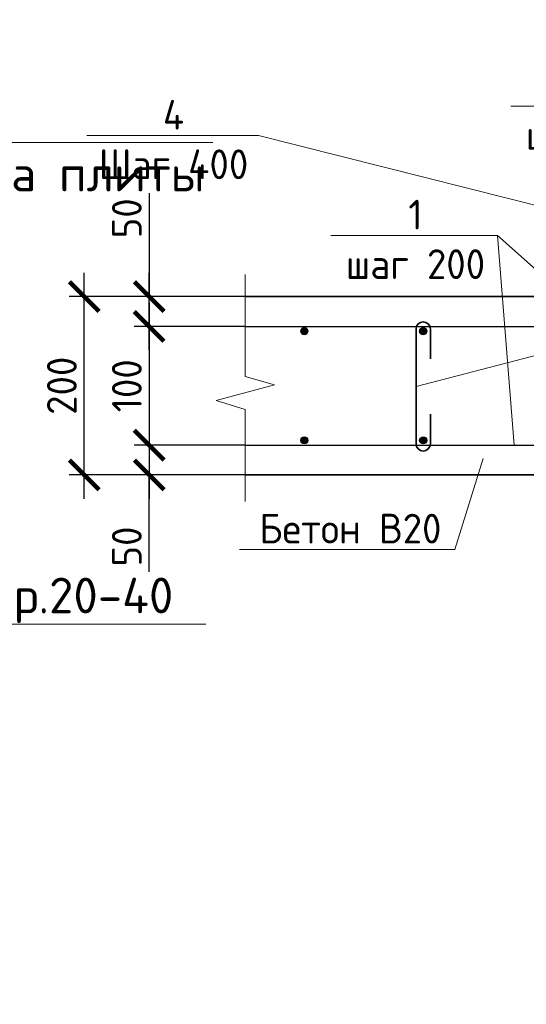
# Model space of a CAD drawing. Header units: millimetres. Extents: x 130535 to 3472113, y -52734 to 121434.
# Tile 69 of 100: x 639308 to 643569, y 5142 to 13425. Entities that reach past the tile are written whole.
import ezdxf
from ezdxf import colors
from ezdxf.entities.mleader import LeaderData, LeaderLine
from ezdxf.math import Vec2, Vec3

# ---------------------------------------------------------------- set-up
doc = ezdxf.new("R2010")
doc.units = ezdxf.units.MM
doc.linetypes.add('ACAD_ISO02W100', pattern=[15, 12, -3])
doc.layers.get('DEFPOINTS').update_dxf_attribs({"color": 1, "lineweight": 0})
for name, color, linetype, lineweight in [('Основная 0.35', 200, 'Continuous', 35), ('Основная 0.6', 142, 'Continuous', 60), ('РАЗМЕРЫ', 1, 'Continuous', 9), ('Символы 0.20', 1, 'Continuous', 20), ('Тонкая 0.20', 30, 'Continuous', 20)]:
    doc.layers.add(name, color=color, linetype=linetype, lineweight=lineweight)
doc.layers.add('пунктир', color=4, linetype='ACAD_ISO02W100')
doc.styles.add('250', font='times.ttf')
doc.styles.add('GOST-2.304_Type-B', font='GOST_Common.ttf')
doc.styles.add('ГОСТ', font='isocpeur.TTF')
doc.dimstyles.new('1-2', dxfattribs={"dimtxt": 250, "dimasz": 150, "dimexe": 200, "dimexo": 0, "dimgap": 20, "dimtad": 1, "dimlfac": 0.5, "dimrnd": 1, "dimtxsty": '250', "dimblk": 'OBLIQUE', "dimcen": 100, "dimdle": 50, "dimclrd": 256, "dimclre": 256, "dimclrt": 256, "dimaunit": 1, "dimazin": 0, "dimtfac": 1, "dimtmove": 1, "dimatfit": 2, "dimfxl": 200, "dimlwd": 15, "dimlwe": 13, "dimarcsym": 0})
doc.dimstyles.new('СПДС', dxfattribs={"dimscale": 100, "dimtxt": 2.5, "dimasz": 2.5, "dimexe": 1.25, "dimexo": 0, "dimtad": 1, "dimdec": 0, "dimtxsty": 'GOST-2.304_Type-B', "dimblk": 'ARCHTICK', "dimcen": 2.5, "dimdle": 2, "dimadec": 0, "dimazin": 2, "dimtfac": 0.75, "dimtdec": 0, "dimtmove": 1, "dimatfit": 3, "dimfxl": 1, "dimtolj": 1, "dimarcsym": 1})

# ---------------------------------------------------------------- blocks, each defined once
blk = doc.blocks.new('_None')
blk = doc.blocks.new('_ArchTick')
at = {"color": 0, "linetype": 'ByBlock', "const_width": 0.15}
blk.add_lwpolyline([(-0.5, -0.5), (0.5, 0.5)], dxfattribs=at)
blk = doc.blocks.new('*D329')
at = {"layer": 'DEFPOINTS', "color": 0, "linetype": 'Continuous', "lineweight": 0, "transparency": 16777216}
for p in [(639850.4, 11095.4), (641129.7, 11095.4), (641129.7, 9595.4)]:
    blk.add_point(p, dxfattribs=at)
at = {"layer": 'РАЗМЕРЫ', "color": 0, "linetype": 'Continuous', "lineweight": -2, "transparency": 16777216}
for p, q in [((639850.4, 9395.4), (639850.4, 11295.4)), ((641129.7, 11095.4), (639725.4, 11095.4)), ((641129.7, 9595.4), (639725.4, 9595.4))]:
    blk.add_line(p, q, dxfattribs=at)
at = {"layer": 'РАЗМЕРЫ', "color": 0, "linetype": 'Continuous', "lineweight": -2, "transparency": 16777216, "xscale": 250, "yscale": 250, "zscale": 250}
for p, rotation in [((639850.4, 11095.4), 90), ((639850.4, 9595.4), 270)]:
    blk.add_blockref('_ArchTick', p, dxfattribs=dict(at, rotation=rotation))
at = {"layer": 'РАЗМЕРЫ', "color": 0, "linetype": 'Continuous', "lineweight": 0, "transparency": 16777216, "insert": (639662.9, 10345.4), "char_height": 250, "attachment_point": 5, "rotation": 90, "style": 'GOST-2.304_Type-B'}
blk.add_mtext('\\A1;200', dxfattribs=at)
blk = doc.blocks.new('_Oblique')
at = {"layer": 'пунктир', "color": 0, "lineweight": -2}
blk.add_line((-0.5, -0.5), (0.5, 0.5), dxfattribs=at)
blk = doc.blocks.new('*D332')
at = {"layer": 'DEFPOINTS', "color": 0, "linetype": 'Continuous', "lineweight": 0, "transparency": 16777216}
for p in [(641204.7, 9845.4), (640396.8, 9595.4), (641204.7, 9595.4)]:
    blk.add_point(p, dxfattribs=at)
at = {"layer": 'РАЗМЕРЫ', "color": 0, "linetype": 'Continuous', "lineweight": -2, "transparency": 16777216}
for p, q in [((640396.8, 10045.4), (640396.8, 9395.4)), ((641204.7, 9845.4), (640271.8, 9845.4)), ((641204.7, 9595.4), (640271.8, 9595.4)), ((640396.8, 8780.7), (640396.8, 9595.4))]:
    blk.add_line(p, q, dxfattribs=at)
at = {"layer": 'РАЗМЕРЫ', "color": 0, "linetype": 'Continuous', "lineweight": -2, "transparency": 16777216, "xscale": 250, "yscale": 250, "zscale": 250}
for p, rotation in [((640396.8, 9845.4), 90), ((640396.8, 9595.4), 270)]:
    blk.add_blockref('_ArchTick', p, dxfattribs=dict(at, rotation=rotation))
at = {"layer": 'РАЗМЕРЫ', "color": 0, "linetype": 'Continuous', "lineweight": 0, "transparency": 16777216, "insert": (640209.3, 8993.2), "char_height": 250, "attachment_point": 5, "rotation": 90, "style": 'GOST-2.304_Type-B'}
blk.add_mtext('\\A1;50', dxfattribs=at)
blk = doc.blocks.new('*D333')
at = {"layer": 'DEFPOINTS', "color": 0, "linetype": 'Continuous', "lineweight": 0, "transparency": 16777216}
for p in [(640396.8, 11095.4), (641204.7, 11095.4), (641204.7, 10845.4)]:
    blk.add_point(p, dxfattribs=at)
at = {"layer": 'РАЗМЕРЫ', "color": 0, "linetype": 'Continuous', "lineweight": -2, "transparency": 16777216}
for p, q in [((640396.8, 11966.4), (640396.8, 11095.4)), ((640396.8, 10645.4), (640396.8, 11295.4)), ((641204.7, 11095.4), (640271.8, 11095.4)), ((641204.7, 10845.4), (640271.8, 10845.4))]:
    blk.add_line(p, q, dxfattribs=at)
at = {"layer": 'РАЗМЕРЫ', "color": 0, "linetype": 'Continuous', "lineweight": -2, "transparency": 16777216, "xscale": 250, "yscale": 250, "zscale": 250}
for p, rotation in [((640396.8, 11095.4), 90), ((640396.8, 10845.4), 270)]:
    blk.add_blockref('_ArchTick', p, dxfattribs=dict(at, rotation=rotation))
at = {"layer": 'РАЗМЕРЫ', "color": 0, "linetype": 'Continuous', "lineweight": 0, "transparency": 16777216, "insert": (640209.3, 11753.9), "char_height": 250, "attachment_point": 5, "rotation": 90, "style": 'GOST-2.304_Type-B'}
blk.add_mtext('\\A1;50', dxfattribs=at)
blk = doc.blocks.new('*D336')
at = {"layer": 'DEFPOINTS', "color": 0, "linetype": 'Continuous', "lineweight": 0, "transparency": 16777216}
for p in [(640956.9, 10845.4), (640396.8, 9845.4), (640956.9, 9845.4)]:
    blk.add_point(p, dxfattribs=at)
at = {"layer": 'РАЗМЕРЫ', "color": 0, "linetype": 'Continuous', "lineweight": -2, "transparency": 16777216}
for p, q in [((640396.8, 11045.4), (640396.8, 9645.4)), ((640956.9, 10845.4), (640271.8, 10845.4)), ((640956.9, 9845.4), (640271.8, 9845.4))]:
    blk.add_line(p, q, dxfattribs=at)
at = {"layer": 'РАЗМЕРЫ', "color": 0, "linetype": 'Continuous', "lineweight": -2, "transparency": 16777216, "xscale": 250, "yscale": 250, "zscale": 250}
for p, rotation in [((640396.8, 10845.4), 90), ((640396.8, 9845.4), 270)]:
    blk.add_blockref('_ArchTick', p, dxfattribs=dict(at, rotation=rotation))
at = {"layer": 'РАЗМЕРЫ', "color": 0, "linetype": 'Continuous', "lineweight": 0, "transparency": 16777216, "insert": (640209.3, 10345.4), "char_height": 250, "attachment_point": 5, "rotation": 90, "style": 'GOST-2.304_Type-B'}
blk.add_mtext('\\A1;100', dxfattribs=at)

msp = doc.modelspace()

# ---------------------------------------------------------------- hatches: boundary and pattern name
at = {"layer": 'Основная 0.6', "lineweight": 30}
for points in [[(641731.6, 10804.6, 1), (641671.6, 10804.6, 1)], [(642731.6, 10804.6, 1), (642671.6, 10804.6, 1)], [(641731.6, 9886.1, 1), (641671.6, 9886.1, 1)], [(642731.6, 9886.1, 1), (642671.6, 9886.1, 1)]]:
    msp.add_hatch(color=256, dxfattribs=at).paths.add_polyline_path(points)

# ---------------------------------------------------------------- linework, layer by layer
at = {"layer": 'Основная 0.35', "ltscale": 100}
for p, q in [((645633.5, 11095.4), (641204.7, 11095.4)), ((641204.7, 9595.4), (645772, 9595.4))]:
    msp.add_line(p, q, dxfattribs=at)
at = {"layer": 'Основная 0.35'}
for p, q in [((642641.7, 10823.3), (642641.7, 9856.5)), ((642761.7, 10823.3), (642761.7, 10573.3)), ((642761.7, 9856.5), (642761.7, 10106.5))]:
    msp.add_line(p, q, dxfattribs=at)
for centre, start, end in [((642701.7, 10823.3), 0, 180), ((642701.7, 9856.5), 180, 0)]:
    msp.add_arc(centre, 60, start, end, dxfattribs=at)
at = {"layer": 'Основная 0.6', "lineweight": 30}
for p, q in [((641204.7, 10845.4), (646044.9, 10845.4)), ((641204.7, 9845.4), (646044.9, 9845.4))]:
    msp.add_line(p, q, dxfattribs=at)
for centre in [(641701.6, 10804.6), (642701.6, 10804.6), (641701.6, 9886.1), (642701.6, 9886.1)]:
    msp.add_circle(centre, 30, dxfattribs=at)
at = {"layer": 'Тонкая 0.20', "linetype": 'ByBlock'}
for p, q in [((641204.7, 10422.9), (641204.7, 11281.5)), ((641204.7, 10146.3), (641204.7, 9371.7))]:
    msp.add_line(p, q, dxfattribs=at)
at = {"layer": 'Тонкая 0.20'}
for p, q in [((641449.8, 10354.6), (640959.6, 10222)), ((641204.7, 10422.9), (641449.8, 10354.6)), ((640959.6, 10222), (641204.7, 10146.3))]:
    msp.add_line(p, q, dxfattribs=at)

# ---------------------------------------------------------------- texts
at = {"insert": (153574.3, 18462.6), "char_height": 330, "attachment_point": 1, "style": 'ГОСТ'}
msp.add_mtext_dynamic_manual_height_columns('\\pi10055.14148;{\\H1.5152x;\\P\\pi7542.56108;Общие указания\\P\\pi1650;}1.^IРабочая документация разработана в соответствии с заданием на проектирование, требованиями действующих технических регламентов, стандартов, сводов правил и других документов, содержащих установленные требования.\\P2.^IРабочая документация выполнена в соответствии со следующими нормативными и техническими документами:\\P-^IСП 20.13330.2016 "Нагрузки и Воздействия";\\P-^IСП 63.13330.2012 "Бетонные и железобетонные конструкции. Основные положения";\\P-^IСП 22.13330.2016 "Основания зданий и сооружений";\\P-^IСП 45.13330.2012 "Земляные сооружения, основания и фундаменты".\\P3.   За относительную отметку 0,000 принята отметка чистого пола первого этажа.\\P4.^IПеречень видов работ, для которых необходимо составлять акты освидетельствования скрытых работ:\\P-^Iармирование конструкций;\\P-^Iосвидетельствование опалубки перед бетонированием;\\P-^Iвыполнение сварочных работ;\\P-^Iотбор контрольных проб бетона;\\P-^Iсоответствие законченных железобетонных конструкций проекту с отображением качества работ;\\P-^Iустройство монолитных конструкций, выполняемых в зимнее время;  \\P\\pi0;        -    устройство гидроизоляции;\\P\\pi1650;-^Iуплотнение грунтов и обратную засыпку.\\PЗапрещается выполнение последующих работ при отсутствии актов освидетельствования предшествующих скрытых работ во всех случаях.\\P\\pi0;        5. Проект рассчитан на производство работ в период положительных температур. В случае выполнения работ при отрицательных температурах необходимо выполнять требования СНиП часть 3 по производству работ и ППР.\\P        6. При минимальной температуре воздуха до минус 15°С допускается:\\P\\pi1650;-выдерживание бетона в конструкции методом термоса, при предварительном разогреве бетонной смеси;\\P -форсированный электроразогрев бетона в конструкции с повторным уплотнением.\\PПри минимальной температуре воздуха до минус 25°С допускается:\\P -обогрев бетона в греющей опалубке с помощью низкотемпературных электронагревателей;\\P -электродный сквозной прогрев бетона;\\P -электрообогрев с помощью греющего провода.', width=18460.283, gutter_width=5800, heights=[33815.2], dxfattribs=at)

# ---------------------------------------------------------------- dimensions: what is measured, and where the dimension line sits
at = {"layer": 'РАЗМЕРЫ', "color": 3, "linetype": 'Continuous', "lineweight": 0}
for base, p1, p2, picture, middle in [((640396.8, 11095.4), (641204.7, 10845.4), (641204.7, 11095.4), '*D333', (640344, 11753.9)), ((640396.8, 9595.4), (641204.7, 9845.4), (641204.7, 9595.4), '*D332', (640397.5, 8993.2))]:
    dim = msp.add_linear_dim(base=base, p1=p1, p2=p2, angle=90, text='50', dimstyle='СПДС', override={"dimlfac": 0.2}, dxfattribs=at)
    dim.commit()
    dim.dimension.update_dxf_attribs({"geometry": picture, "text_midpoint": middle, "dimtype": 160})
for base, p1, p2, text, picture, middle in [((639850.4, 11095.4), (641129.7, 9595.4), (641129.7, 11095.4), '200', '*D329', (639662.9, 10345.4)), ((640396.8, 9845.4), (640956.9, 10845.4), (640956.9, 9845.4), '100', '*D336', (640209.3, 10345.4))]:
    dim = msp.add_linear_dim(base=base, p1=p1, p2=p2, angle=90, text=text, dimstyle='СПДС', override={"dimlfac": 0.2}, dxfattribs=at)
    dim.commit()
    dim.dimension.update_dxf_attribs({"geometry": picture, "text_midpoint": middle})

# ---------------------------------------------------------------- leaders
at = {"layer": 'Символы 0.20'}
msp.add_leader([(643465.7, 9845.4), (643325.9, 11610.1)], dimstyle='1-2', override={"dimscale": 0.05, "dimgap": 20, "dimtad": 0, "dimldrblk": 'None'}, dxfattribs=at)
ml = msp.add_multileader_mtext('Standard', dxfattribs=at)
ml.set_content('6\\Pшаг 200', color=256, style='GOST-2.304_Type-B')
ml.set_leader_properties(color=256, linetype='ByLayer', lineweight=-1)
ml.set_arrow_properties(name='NONE')
ml.build(insert=Vec2(0, 0))
ml.multileader.update_dxf_attribs({"text_left_attachment_type": 6, "text_right_attachment_type": 6, "dogleg_length": 1, "arrow_head_size": 18, "scale": 20})
ctx = ml.context
ctx.base_point, ctx.scale, ctx.char_height, ctx.arrow_head_size, ctx.landing_gap_size, ctx.plane_origin = Vec3(643560.6, 12697.3), 20, 250, 18, 9, Vec3(645999.1, 13800.9)
ctx.left_attachment, ctx.right_attachment, ctx.text_align_type = 6, 6, 1
notes = []
notes.append((ctx, [(0, (1, 1, 0), (644839.2, 12697.3), (-1, 0), 100, [(0, [(645783.5, 11308.5)], 0, [])])]))
ctx.mtext.insert, ctx.mtext.alignment, ctx.mtext.flow_direction = Vec3(644149.9, 12997.3), 2, 5
at = {"layer": 'Символы 0.20', "ltscale": 100}
ml = msp.add_multileader_mtext('Standard', dxfattribs=at)
ml.set_content('Труба Тр\\Pниз трубы на 50 мм выше верха плиты', color=256, style='ГОСТ')
ml.set_leader_properties(color=256, linetype='ByLayer', lineweight=-1)
ml.set_arrow_properties(name='NONE')
ml.build(insert=Vec2(0, 0))
ml.multileader.update_dxf_attribs({"text_left_attachment_type": 6, "text_right_attachment_type": 6, "dogleg_length": 2.5, "arrow_head_size": 45, "scale": 100})
ctx = ml.context
ctx.base_point, ctx.scale, ctx.char_height, ctx.arrow_head_size, ctx.landing_gap_size, ctx.plane_origin = Vec3(569521.5, 12390.6), 100, 300, 45, 22.5, Vec3(579228, 9080.1)
ctx.left_attachment, ctx.right_attachment = 6, 6
notes.append((ctx, [(0, (1, 1, 0), (569271.5, 12390.6), (1, 0), 250, [(0, [(569736.8, 10495.1)], 0, [])])]))
ctx.mtext.insert, ctx.mtext.width, ctx.mtext.flow_direction = Vec3(569544, 12780.6), 3780.751, 5
ml = msp.add_multileader_mtext('Standard', dxfattribs=at)
ml.set_content('Труба Тр\\Pниз трубы на 50 мм выше верха плиты', color=256, style='ГОСТ')
ml.set_leader_properties(color=256, linetype='ByLayer', lineweight=-1)
ml.set_arrow_properties(name='NONE')
ml.build(insert=Vec2(0, 0))
ml.multileader.update_dxf_attribs({"text_left_attachment_type": 6, "text_right_attachment_type": 6, "dogleg_length": 2.5, "arrow_head_size": 45, "scale": 100})
ctx = ml.context
ctx.base_point, ctx.scale, ctx.char_height, ctx.arrow_head_size, ctx.landing_gap_size, ctx.plane_origin = Vec3(633182.2, 12390.6), 100, 300, 45, 22.5, Vec3(642888.8, 9080.1)
ctx.left_attachment, ctx.right_attachment = 6, 6
notes.append((ctx, [(0, (1, 1, 0), (632932.2, 12390.6), (1, 0), 250, [(0, [(633397.6, 10495.1)], 0, [])])]))
ctx.mtext.insert, ctx.mtext.width, ctx.mtext.flow_direction = Vec3(633204.7, 12780.6), 3780.751, 5
at = {"layer": 'Символы 0.20'}
ml = msp.add_multileader_mtext('Standard', dxfattribs=at)
ml.set_content('4\\PШаг 400', color=256, style='GOST-2.304_Type-B')
ml.set_leader_properties(color=256, linetype='ByLayer', lineweight=-1)
ml.set_arrow_properties(name='NONE')
ml.build(insert=Vec2(0, 0))
ml.multileader.update_dxf_attribs({"text_left_attachment_type": 6, "text_right_attachment_type": 6, "dogleg_length": 1, "arrow_head_size": 18, "scale": 20})
ctx = ml.context
ctx.base_point, ctx.scale, ctx.char_height, ctx.arrow_head_size, ctx.landing_gap_size, ctx.plane_origin = Vec3(639987.6, 12450.3), 20, 250, 18, 9, Vec3(636495.5, 4400.3)
ctx.left_attachment, ctx.right_attachment, ctx.text_align_type = 6, 6, 1
notes.append((ctx, [(1, (1, 1, 0), (641316.2, 12450.3), (-1, 0), 100, [(1, [(642641.7, 10339.9), (646115.7, 11238.9)], 0, [])])]))
ctx.mtext.insert, ctx.mtext.alignment, ctx.mtext.flow_direction = Vec3(640601.9, 12750.3), 2, 5
at = {"layer": 'Символы 0.20', "ltscale": 100}
ml = msp.add_multileader_mtext('Standard', dxfattribs=at)
ml.set_content('Труба Тр\\Pниз трубы на 50 мм выше верха плиты', color=256, style='ГОСТ')
ml.set_leader_properties(color=256, linetype='ByLayer', lineweight=-1)
ml.set_arrow_properties(name='NONE')
ml.build(insert=Vec2(0, 0))
ml.multileader.update_dxf_attribs({"text_left_attachment_type": 6, "text_right_attachment_type": 6, "dogleg_length": 2.5, "arrow_head_size": 45, "scale": 100})
ctx = ml.context
ctx.base_point, ctx.scale, ctx.char_height, ctx.arrow_head_size, ctx.landing_gap_size, ctx.plane_origin = Vec3(501440.4, 12197.9), 100, 300, 45, 22.5, Vec3(511146.9, 8887.5)
ctx.left_attachment, ctx.right_attachment = 6, 6
notes.append((ctx, [(1, (1, 1, 0), (505500.4, 12197.9), (-1, 0), 250, [(0, [(506139.9, 10557.6)], 0, [])])]))
ctx.mtext.insert, ctx.mtext.width, ctx.mtext.flow_direction = Vec3(501462.9, 12587.9), 3780.751, 5
at = {"layer": 'Символы 0.20'}
ml = msp.add_multileader_mtext('Standard', dxfattribs=at)
ml.set_content('1\\P\\pq*;шаг 200', color=256, style='GOST-2.304_Type-B')
ml.set_leader_properties(color=256, linetype='ByLayer', lineweight=-1)
ml.set_arrow_properties(name='NONE')
ml.build(insert=Vec2(0, 0))
ml.multileader.update_dxf_attribs({"text_left_attachment_type": 6, "text_right_attachment_type": 6, "dogleg_length": 1, "arrow_head_size": 18, "scale": 20})
ctx = ml.context
ctx.base_point, ctx.scale, ctx.char_height, ctx.arrow_head_size, ctx.landing_gap_size, ctx.plane_origin = Vec3(642047.3, 11610.1), 20, 250, 18, 9, Vec3(647057.4, 13470.2)
ctx.left_attachment, ctx.right_attachment, ctx.text_align_type = 6, 6, 1
notes.append((ctx, [(0, (1, 1, 0), (643325.9, 11610.1), (-1, 0), 100, [(0, [(644185.4, 10845.4)], 0, [])])]))
ctx.mtext.insert, ctx.mtext.alignment, ctx.mtext.flow_direction = Vec3(642636.6, 11910.1), 2, 5
at = {"layer": 'Символы 0.20', "ltscale": 100}
ml = msp.add_multileader_mtext('Standard', dxfattribs=at)
ml.set_content('Труба Тр\\Pниз трубы в уровне верха плиты', color=256, style='ГОСТ')
ml.set_leader_properties(color=256, linetype='ByLayer', lineweight=-1)
ml.set_arrow_properties(name='NONE')
ml.build(insert=Vec2(0, 0))
ml.multileader.update_dxf_attribs({"text_left_attachment_type": 6, "text_right_attachment_type": 6, "dogleg_length": 2.5, "arrow_head_size": 45, "scale": 100})
ctx = ml.context
ctx.base_point, ctx.scale, ctx.char_height, ctx.arrow_head_size, ctx.landing_gap_size, ctx.plane_origin = Vec3(439775.3, 9734), 100, 300, 45, 22.5, Vec3(433878.8, 6423.5)
ctx.left_attachment, ctx.right_attachment = 6, 6
notes.append((ctx, [(1, (1, 1, 0), (439525.3, 9734), (1, 0), 250, [(0, [(438885.9, 8093.7)], 0, [])])]))
ctx.mtext.insert, ctx.mtext.width, ctx.mtext.flow_direction = Vec3(439797.8, 10124), 6576.024, 5
ml = msp.add_multileader_mtext('Standard', dxfattribs=at)
ml.set_content('Труба Тр\\Pниз трубы в уровне верха плиты', color=256, style='ГОСТ')
ml.set_leader_properties(color=256, linetype='ByLayer', lineweight=-1)
ml.set_arrow_properties(name='NONE')
ml.build(insert=Vec2(0, 0))
ml.multileader.update_dxf_attribs({"text_left_attachment_type": 6, "text_right_attachment_type": 6, "dogleg_length": 2.5, "arrow_head_size": 45, "scale": 100})
ctx = ml.context
ctx.base_point, ctx.scale, ctx.char_height, ctx.arrow_head_size, ctx.landing_gap_size, ctx.plane_origin = Vec3(374236, 9404.1), 100, 300, 45, 22.5, Vec3(368339.5, 6093.6)
ctx.left_attachment, ctx.right_attachment = 6, 6
notes.append((ctx, [(1, (1, 1, 0), (373986, 9404.1), (1, 0), 250, [(0, [(373346.6, 7763.7)], 0, [])])]))
ctx.mtext.insert, ctx.mtext.width, ctx.mtext.flow_direction = Vec3(374258.5, 9794.1), 6442.783, 5
ml = msp.add_multileader_mtext('Standard', dxfattribs=at)
ml.set_content('Щебень фр.20-40', color=256, style='ГОСТ')
ml.set_leader_properties(color=256, linetype='ByLayer', lineweight=-1)
ml.set_arrow_properties(name='NONE')
ml.build(insert=Vec2(0, 0))
ml.multileader.update_dxf_attribs({"text_left_attachment_type": 6, "text_right_attachment_type": 6, "dogleg_length": 2.5, "arrow_head_size": 45, "scale": 100})
ctx = ml.context
ctx.base_point, ctx.scale, ctx.char_height, ctx.arrow_head_size, ctx.landing_gap_size, ctx.plane_origin = Vec3(499616, 8365.1), 100, 300, 45, 22.5, Vec3(507147.5, 5054.7)
ctx.left_attachment, ctx.right_attachment = 6, 6
notes.append((ctx, [(1, (1, 1, 0), (501501, 8365.1), (-1, 0), 250, [(0, [(503252, 9791.6)], 0, [])])]))
ctx.mtext.insert, ctx.mtext.width, ctx.mtext.flow_direction = Vec3(499638.5, 8755.1), 2129.129, 5
ml = msp.add_multileader_mtext('Standard', dxfattribs=at)
ml.set_content('Щебень фр.20-40', color=256, style='ГОСТ')
ml.set_leader_properties(color=256, linetype='ByLayer', lineweight=-1)
ml.set_arrow_properties(name='NONE')
ml.build(insert=Vec2(0, 0))
ml.multileader.update_dxf_attribs({"text_left_attachment_type": 6, "text_right_attachment_type": 6, "dogleg_length": 2.5, "arrow_head_size": 45, "scale": 100})
ctx = ml.context
ctx.base_point, ctx.scale, ctx.char_height, ctx.arrow_head_size, ctx.landing_gap_size, ctx.plane_origin = Vec3(573727.1, 8341.3), 100, 300, 45, 22.5, Vec3(567830.5, 5030.9)
ctx.left_attachment, ctx.right_attachment = 6, 6
notes.append((ctx, [(1, (1, 1, 0), (573477.1, 8341.3), (1, 0), 250, [(0, [(571726, 9767.8)], 0, [])])]))
ctx.mtext.insert, ctx.mtext.width, ctx.mtext.flow_direction = Vec3(573749.6, 8731.3), 2129.129, 5
ml = msp.add_multileader_mtext('Standard', dxfattribs=at)
ml.set_content('Щебень фр.20-40', color=256, style='ГОСТ')
ml.set_leader_properties(color=256, linetype='ByLayer', lineweight=-1)
ml.set_arrow_properties(name='NONE')
ml.build(insert=Vec2(0, 0))
ml.multileader.update_dxf_attribs({"text_left_attachment_type": 6, "text_right_attachment_type": 6, "dogleg_length": 2.5, "arrow_head_size": 45, "scale": 100})
ctx = ml.context
ctx.base_point, ctx.scale, ctx.char_height, ctx.arrow_head_size, ctx.landing_gap_size, ctx.plane_origin = Vec3(637387.8, 8341.3), 100, 300, 45, 22.5, Vec3(631491.3, 5030.9)
ctx.left_attachment, ctx.right_attachment = 6, 6
notes.append((ctx, [(1, (1, 1, 0), (637137.8, 8341.3), (1, 0), 250, [(0, [(635386.8, 9767.8)], 0, [])])]))
ctx.mtext.insert, ctx.mtext.width, ctx.mtext.flow_direction = Vec3(637410.3, 8731.3), 2129.129, 5
at = {"layer": 'Символы 0.20'}
ml = msp.add_multileader_mtext('Standard', dxfattribs=at)
ml.set_content('Бетон В20', color=256, style='GOST-2.304_Type-B')
ml.set_leader_properties(color=256, linetype='ByLayer', lineweight=-1)
ml.set_arrow_properties(name='NONE')
ml.build(insert=Vec2(0, 0))
ml.multileader.update_dxf_attribs({"text_left_attachment_type": 6, "text_right_attachment_type": 6, "dogleg_length": 1, "arrow_head_size": 18, "scale": 20})
ctx = ml.context
ctx.base_point, ctx.scale, ctx.char_height, ctx.arrow_head_size, ctx.landing_gap_size, ctx.plane_origin = Vec3(641314.3, 8968.6), 20, 250, 18, 9, Vec3(643346.9, 8241.1)
ctx.left_attachment, ctx.right_attachment = 6, 6
notes.append((ctx, [(0, (1, 1, 0), (642967.9, 8968.6), (-1, 0), 100, [(0, [(643206.5, 9732.4)], 0, [])])]))
ctx.mtext.insert, ctx.mtext.flow_direction = Vec3(641323.3, 9268.6), 5
at = {"layer": 'Символы 0.20', "ltscale": 100}
ml = msp.add_multileader_mtext('Standard', dxfattribs=at)
ml.set_content('Щебень фр.20-40', color=256, style='ГОСТ')
ml.set_leader_properties(color=256, linetype='ByLayer', lineweight=-1)
ml.set_arrow_properties(name='NONE')
ml.build(insert=Vec2(0, 0))
ml.multileader.update_dxf_attribs({"text_left_attachment_type": 6, "text_right_attachment_type": 6, "dogleg_length": 2.5, "arrow_head_size": 45, "scale": 100})
ctx = ml.context
ctx.base_point, ctx.scale, ctx.char_height, ctx.arrow_head_size, ctx.landing_gap_size, ctx.plane_origin = Vec3(443794.3, 5890.3), 100, 300, 45, 22.5, Vec3(437897.8, 2579.9)
ctx.left_attachment, ctx.right_attachment = 6, 6
notes.append((ctx, [(1, (1, 1, 0), (443544.3, 5890.3), (1, 0), 250, [(0, [(441793.3, 7316.8)], 0, [])])]))
ctx.mtext.insert, ctx.mtext.width, ctx.mtext.flow_direction = Vec3(443816.8, 6280.3), 2129.129, 5
for ctx, leaders in notes:
    for number, flags, end, landing, length, lines in leaders:
        leader = LeaderData()
        leader.index, (leader.has_last_leader_line, leader.has_dogleg_vector, leader.attachment_direction) = number, flags
        leader.last_leader_point, leader.dogleg_vector, leader.dogleg_length = Vec3(end), Vec3(landing), length
        for number, points, colour, breaks in lines:
            line = LeaderLine()
            line.index, line.vertices, line.color, line.breaks = number, Vec3.list(points), colors.encode_raw_color(colour), breaks
            leader.lines.append(line)
        ctx.leaders.append(leader)

doc.saveas('drawing.dxf')
